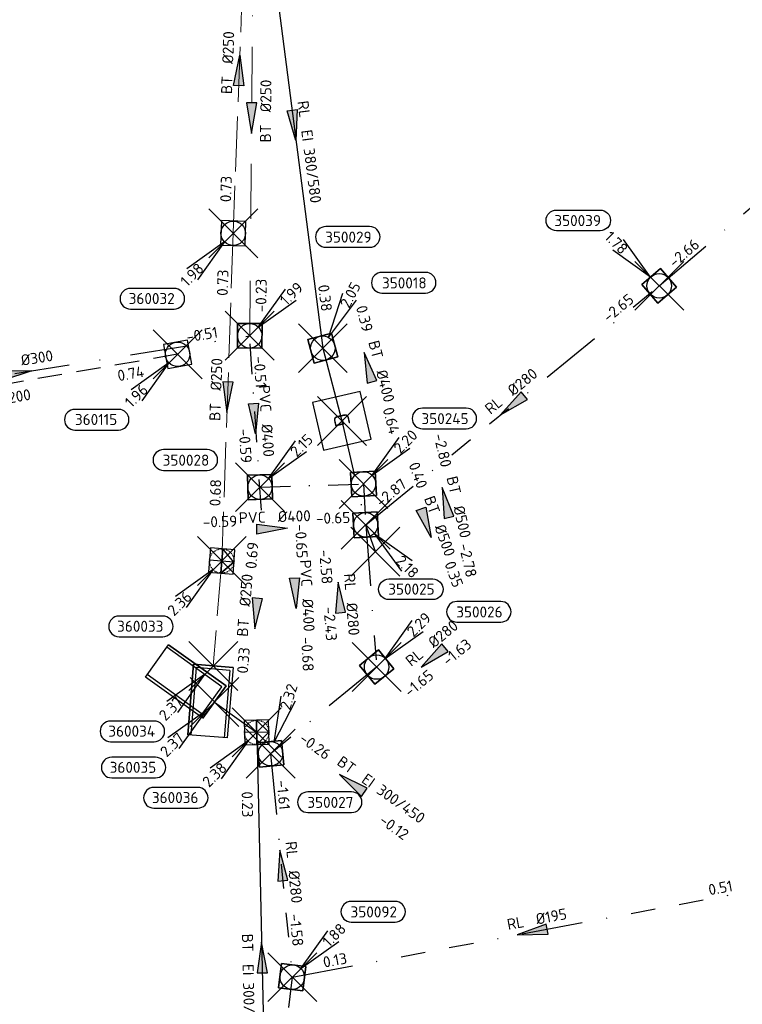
# Model space of a CAD drawing. Header units: metres. Extents: x 153343 to 157271, y 461673 to 467005.
# Tile 19 of 191: x 156303 to 156392, y 462727 to 462848. Entities that reach past the tile are written whole.
import ezdxf
from ezdxf.enums import TextEntityAlignment as Align
from ezdxf.lldxf.tags import DXFTag

# ---------------------------------------------------------------- set-up
doc = ezdxf.new("R2010")
doc.units = ezdxf.units.M
doc.header["$LTSCALE"] = 0.75
doc.header["$PDMODE"] = 3
doc.header["$PDSIZE"] = 3
for name, pattern in [('HIDDENX2', [0.75, 0.5, -0.25]), ('RI-HWA_BETON', [11.4, 9, -2.4]), ('RI-HWA_PVC', [6.4, 4, -2.4]), ('RI-RELINEN', [38, 10, -4, 0, -4, 4, -4, 4, -4, 0, -4]), ('RI-VWA_BETON', [19, 9, -5, 0, -5]), ('RI-VWA_PVC', [11, 5, -3, 0, -3])]:
    doc.linetypes.add(name, pattern=pattern)
doc.layers.get('0').update_dxf_attribs({"lineweight": 25})
doc.layers.get('defpoints').update_dxf_attribs({"lineweight": 25})
for name, color, linetype in [('B-OI-RI-HWA_PUTNUMMER-S @ 0.75', 151, 'Continuous'), ('B-OI-RI-HWA_RIOOLPUT_OVERSTORTPUT-S @ 0.75', 151, 'Continuous'), ('B-OI-RI-HWA_TRANSPORTLEIDING_BETON_300 450-G', 151, 'Continuous'), ('B-OI-RI-HWA_TRANSPORTLEIDING_PVC_200-G', 151, 'RI-HWA_PVC'), ('B-OI-RI-PERSLEIDING_TRANSPORTLEIDING_BETON_400-G', 210, 'RI-PERS'), ('B-OI-RI-VWA_PUTNUMMER-S @ 0.75', 33, 'Continuous'), ('B-OI-RI-VWA_TRANSPORTLEIDING_B+RELINED_195-G', 33, 'RI-RELINEN'), ('B-OI-RI-VWA_TRANSPORTLEIDING_B+RELINED_280-G', 33, 'RI-RELINEN'), ('B-OI-RI-VWA_TRANSPORTLEIDING_B+RELINED_380 580-G', 33, 'Continuous'), ('B-OI-RI-VWA_TRANSPORTLEIDING_BETON_300-G', 33, 'RI-VWA_BETON'), ('B-OI-RI-VWA_TRANSPORTLEIDING_BETON_500-G', 33, 'RI-VWA_BETON'), ('B-OI-RI-VWA_TRANSPORTLEIDING_PVC_315-G', 33, 'RI-VWA_PVC'), ('B-OI-RI-VWA_TRANSPORTLEIDING_PVC_400-G', 33, 'RI-VWA_PVC'), ('fictief knooppunt', 7, 'Continuous'), ('gemaal', 7, 'Continuous')]:
    doc.layers.add(name, color=color, linetype=linetype)
for name, color, linetype, lineweight in [('B-OI-RI-HWA_RIOOLPUT_INSPECTIEPUT-S', 151, 'Continuous', 25), ('B-OI-RI-HWA_STROOMRICHTING-S @ 0.75', 151, 'Continuous', 25), ('B-OI-RI-HWA_TRANSPORTLEIDING_BETON_250-G', 151, 'RI-HWA_BETON', 18), ('B-OI-RI-HWA_UITSTROOMBAK-S @ 0.75', 151, 'Continuous', 25), ('B-OI-RI-PERSLEIDING_GEMAAL-S @ 0.75', 210, 'Continuous', 25), ('B-OI-RI-VWA_RIOOLPUT_INSPECTIEPUT-S', 33, 'Continuous', 25), ('B-OI-RI-VWA_STROOMRICHTING-S @ 0.75', 33, 'Continuous', 25), ('B-OI-RI-VWA_TRANSPORTLEIDING_BETON_250-G', 33, 'RI-VWA_BETON', 18)]:
    doc.layers.add(name, color=color, linetype=linetype, lineweight=lineweight)
for name, color, linetype, plot in [('inspectieput', 7, 'Continuous', False), ('overstortput extern', 7, 'Continuous', False), ('rwa lozingpunt_frontmuur', 7, 'Continuous', False)]:
    doc.layers.add(name, color=color, linetype=linetype, plot=plot)
doc.styles.add('NLCS-ISO', font='isocpeur.ttf')
doc.styles.get("Standard").update_dxf_attribs({"font": 'txt.shx'})
tags = doc.linetypes.add('RI-PERS', pattern='A,7,-2,["P",Standard,S=1.8,R=0,X=-0.5,Y=-0.9],-2,7,-2,[102,NLCS.SHX,S=1,R=180,X=0,Y=0],-2', length=22).pattern_tags.tags
tags[6] = DXFTag(74, 10)

# ---------------------------------------------------------------- blocks, each defined once
blk = doc.blocks.new('*U549')
at = {"ltscale": 0.1}
blk.add_hatch(color=256, dxfattribs=at).paths.add_polyline_path([(-2.5, 0), (2.5, -0.83), (2.5, 0.83)])
at = {"ltscale": 0.1, "flags": 128}
blk.add_lwpolyline([(-2.5, 0), (2.5, -0.83), (2.5, 0.83)], close=True, dxfattribs=at)
at = {"ltscale": 0.1, "style": 'NLCS-ISO'}
for tag, p in [('BOBL', (-21.72, -3.24)), ('MAT', (-1, -3.74))]:
    blk.add_attdef(tag, text='', height=1.8, dxfattribs=at).set_placement(p, align=Align.BOTTOM_RIGHT)
for tag, p in [('DIA', (1, -3.74)), ('BOBR', (20.78, -3.23))]:
    blk.add_attdef(tag, text='', height=1.8, dxfattribs=at).set_placement(p, align=Align.BOTTOM_LEFT)
at = {"layer": 'defpoints', "ltscale": 0.1, "style": 'NLCS-ISO', "flags": 1}
blk.add_attdef('JVA', text='', height=1.8, dxfattribs=at).set_placement((0, -1), align=Align.TOP_CENTER)
blk = doc.blocks.new('*U565')
at = {"ltscale": 0.1}
blk.add_hatch(color=256, dxfattribs=at).paths.add_polyline_path([(-2.5, 0), (2.5, -0.83), (2.5, 0.83)])
at = {"ltscale": 0.1, "flags": 128}
blk.add_lwpolyline([(-2.5, 0), (2.5, -0.83), (2.5, 0.83)], close=True, dxfattribs=at)
at = {"ltscale": 0.1, "style": 'NLCS-ISO'}
for tag, p in [('BOBL', (-22.96, -3.24)), ('MAT', (-1, -3.74))]:
    blk.add_attdef(tag, text='', height=1.8, dxfattribs=at).set_placement(p, align=Align.BOTTOM_RIGHT)
for tag, p in [('DIA', (1, -3.74)), ('BOBR', (26.56, -3.23))]:
    blk.add_attdef(tag, text='', height=1.8, dxfattribs=at).set_placement(p, align=Align.BOTTOM_LEFT)
at = {"layer": 'defpoints', "ltscale": 0.1, "style": 'NLCS-ISO', "flags": 1}
blk.add_attdef('JVA', text='', height=1.8, dxfattribs=at).set_placement((0, -1), align=Align.TOP_CENTER)
blk = doc.blocks.new('*U545')
at = {"ltscale": 0.1}
blk.add_hatch(color=256, dxfattribs=at).paths.add_polyline_path([(-2.5, 0), (2.5, -0.83), (2.5, 0.83)])
at = {"ltscale": 0.1, "flags": 128}
blk.add_lwpolyline([(-2.5, 0), (2.5, -0.83), (2.5, 0.83)], close=True, dxfattribs=at)
at = {"ltscale": 0.1, "style": 'NLCS-ISO'}
for tag, p in [('BOBL', (-5.66, 0)), ('MAT', (-1, 0.5))]:
    blk.add_attdef(tag, text='', height=1.8, dxfattribs=at).set_placement(p, align=Align.BOTTOM_RIGHT)
for tag, p in [('DIA', (1, 0.5)), ('BOBR', (7.22, -3.25))]:
    blk.add_attdef(tag, text='', height=1.8, dxfattribs=at).set_placement(p, align=Align.BOTTOM_LEFT)
at = {"layer": 'defpoints', "ltscale": 0.1, "style": 'NLCS-ISO', "flags": 1}
blk.add_attdef('JVA', text='', height=1.8, dxfattribs=at).set_placement((0, -1), align=Align.TOP_CENTER)
blk = doc.blocks.new('*U80')
at = {"ltscale": 0.1}
blk.add_hatch(color=256, dxfattribs=at).paths.add_polyline_path([(-2.5, 0), (2.5, -0.83), (2.5, 0.83)])
at = {"ltscale": 0.1, "flags": 128}
blk.add_lwpolyline([(-2.5, 0), (2.5, -0.83), (2.5, 0.83)], close=True, dxfattribs=at)
at = {"ltscale": 0.1, "style": 'NLCS-ISO'}
for tag, p in [('BOBL', (-5.66, 0)), ('MAT', (-1, 0.5))]:
    blk.add_attdef(tag, text='', height=1.8, dxfattribs=at).set_placement(p, align=Align.BOTTOM_RIGHT)
for tag, p in [('DIA', (1, 0.5)), ('BOBR', (7.22, 0))]:
    blk.add_attdef(tag, text='', height=1.8, dxfattribs=at).set_placement(p, align=Align.BOTTOM_LEFT)
at = {"layer": 'defpoints', "ltscale": 0.1, "style": 'NLCS-ISO', "flags": 1}
blk.add_attdef('JVA', text='', height=1.8, dxfattribs=at).set_placement((0, -1), align=Align.TOP_CENTER)
blk = doc.blocks.new('*U552')
at = {"ltscale": 0.1}
blk.add_hatch(color=256, dxfattribs=at).paths.add_polyline_path([(-2.5, 0), (2.5, -0.83), (2.5, 0.83)])
at = {"ltscale": 0.1, "flags": 128}
blk.add_lwpolyline([(-2.5, 0), (2.5, -0.83), (2.5, 0.83)], close=True, dxfattribs=at)
at = {"ltscale": 0.1, "style": 'NLCS-ISO'}
for tag, p in [('BOBL', (-13.48, 0)), ('MAT', (-1, 0.5))]:
    blk.add_attdef(tag, text='', height=1.8, dxfattribs=at).set_placement(p, align=Align.BOTTOM_RIGHT)
for tag, p in [('DIA', (1, 0.5)), ('BOBR', (16.53, 0))]:
    blk.add_attdef(tag, text='', height=1.8, dxfattribs=at).set_placement(p, align=Align.BOTTOM_LEFT)
at = {"layer": 'defpoints', "ltscale": 0.1, "style": 'NLCS-ISO', "flags": 1}
blk.add_attdef('JVA', text='', height=1.8, dxfattribs=at).set_placement((0, -1), align=Align.TOP_CENTER)
blk = doc.blocks.new('*U577')
at = {"ltscale": 0.1}
blk.add_hatch(color=256, dxfattribs=at).paths.add_polyline_path([(2.5, 0), (-2.5, -0.83), (-2.5, 0.83)])
at = {"ltscale": 0.1, "flags": 128}
blk.add_lwpolyline([(2.5, 0), (-2.5, -0.83), (-2.5, 0.83)], close=True, dxfattribs=at)
at = {"ltscale": 0.1, "style": 'NLCS-ISO'}
for tag, p in [('BOBL', (-17.33, 0)), ('MAT', (-1, 0.5))]:
    blk.add_attdef(tag, text='', height=1.8, dxfattribs=at).set_placement(p, align=Align.BOTTOM_RIGHT)
for tag, p in [('DIA', (1, 0.5)), ('BOBR', (16.39, 0))]:
    blk.add_attdef(tag, text='', height=1.8, dxfattribs=at).set_placement(p, align=Align.BOTTOM_LEFT)
at = {"layer": 'defpoints', "ltscale": 0.1, "style": 'NLCS-ISO', "flags": 1}
blk.add_attdef('JVA', text='', height=1.8, dxfattribs=at).set_placement((0, -1), align=Align.TOP_CENTER)
blk = doc.blocks.new('*U66')
at = {"ltscale": 0.1}
blk.add_hatch(color=256, dxfattribs=at).paths.add_polyline_path([(2.5, 0), (-2.5, -0.83), (-2.5, 0.83)])
at = {"ltscale": 0.1, "flags": 128}
blk.add_lwpolyline([(2.5, 0), (-2.5, -0.83), (-2.5, 0.83)], close=True, dxfattribs=at)
at = {"ltscale": 0.1, "style": 'NLCS-ISO'}
for tag, p in [('BOBL', (-5.66, 0)), ('MAT', (-1, 0.5))]:
    blk.add_attdef(tag, text='', height=1.8, dxfattribs=at).set_placement(p, align=Align.BOTTOM_RIGHT)
for tag, p in [('DIA', (1, 0.5)), ('BOBR', (7.22, 0))]:
    blk.add_attdef(tag, text='', height=1.8, dxfattribs=at).set_placement(p, align=Align.BOTTOM_LEFT)
at = {"layer": 'defpoints', "ltscale": 0.1, "style": 'NLCS-ISO', "flags": 1}
blk.add_attdef('JVA', text='', height=1.8, dxfattribs=at).set_placement((0, -1), align=Align.TOP_CENTER)
blk = doc.blocks.new('*U586')
at = {"ltscale": 0.1}
blk.add_hatch(color=256, dxfattribs=at).paths.add_polyline_path([(-2.5, 0), (2.5, -0.83), (2.5, 0.83)])
at = {"ltscale": 0.1, "flags": 128}
blk.add_lwpolyline([(-2.5, 0), (2.5, -0.83), (2.5, 0.83)], close=True, dxfattribs=at)
at = {"ltscale": 0.1, "style": 'NLCS-ISO'}
for tag, p in [('BOBL', (-30.57, 0)), ('MAT', (-1, 0.5))]:
    blk.add_attdef(tag, text='', height=1.8, dxfattribs=at).set_placement(p, align=Align.BOTTOM_RIGHT)
for tag, p in [('DIA', (1, 0.5)), ('BOBR', (29.62, -0.01))]:
    blk.add_attdef(tag, text='', height=1.8, dxfattribs=at).set_placement(p, align=Align.BOTTOM_LEFT)
at = {"layer": 'defpoints', "ltscale": 0.1, "style": 'NLCS-ISO', "flags": 1}
blk.add_attdef('JVA', text='', height=1.8, dxfattribs=at).set_placement((0, -1), align=Align.TOP_CENTER)
blk = doc.blocks.new('*U603')
at = {"ltscale": 0.1, "style": 'NLCS-ISO'}
for tag, p in [('BOBL', (-24.92, 0)), ('MAT', (-1, 0.5))]:
    blk.add_attdef(tag, text='', height=1.8, dxfattribs=at).set_placement(p, align=Align.BOTTOM_RIGHT)
for tag, p in [('DIA', (1, 0.5)), ('BOBR', (23.98, -0.01))]:
    blk.add_attdef(tag, text='', height=1.8, dxfattribs=at).set_placement(p, align=Align.BOTTOM_LEFT)
at = {"layer": 'defpoints', "ltscale": 0.1, "style": 'NLCS-ISO', "flags": 1}
blk.add_attdef('JVA', text='', height=1.8, dxfattribs=at).set_placement((0, -1), align=Align.TOP_CENTER)
blk = doc.blocks.new('*U599')
at = {"ltscale": 0.1}
blk.add_hatch(color=256, dxfattribs=at).paths.add_polyline_path([(-2.5, 0), (2.5, -0.83), (2.5, 0.83)])
at = {"ltscale": 0.1, "flags": 128}
blk.add_lwpolyline([(-2.5, 0), (2.5, -0.83), (2.5, 0.83)], close=True, dxfattribs=at)
at = {"ltscale": 0.1, "style": 'NLCS-ISO'}
for tag, p in [('BOBL', (-26.25, -3.24)), ('MAT', (-1, -3.74))]:
    blk.add_attdef(tag, text='', height=1.8, dxfattribs=at).set_placement(p, align=Align.BOTTOM_RIGHT)
for tag, p in [('DIA', (1, -3.74)), ('BOBR', (25.3, -3.23))]:
    blk.add_attdef(tag, text='', height=1.8, dxfattribs=at).set_placement(p, align=Align.BOTTOM_LEFT)
at = {"layer": 'defpoints', "ltscale": 0.1, "style": 'NLCS-ISO', "flags": 1}
blk.add_attdef('JVA', text='', height=1.8, dxfattribs=at).set_placement((0, -1), align=Align.TOP_CENTER)
blk = doc.blocks.new('*U600')
at = {"ltscale": 0.1}
blk.add_hatch(color=256, dxfattribs=at).paths.add_polyline_path([(2.5, 0), (-2.5, -0.83), (-2.5, 0.83)])
at = {"ltscale": 0.1, "flags": 128}
blk.add_lwpolyline([(2.5, 0), (-2.5, -0.83), (-2.5, 0.83)], close=True, dxfattribs=at)
at = {"ltscale": 0.1, "style": 'NLCS-ISO'}
for tag, p in [('BOBL', (-4.95, 0)), ('MAT', (-1, 0.5))]:
    blk.add_attdef(tag, text='', height=1.8, dxfattribs=at).set_placement(p, align=Align.BOTTOM_RIGHT)
for tag, p in [('DIA', (1, 0.5)), ('BOBR', (1.53, -3.24))]:
    blk.add_attdef(tag, text='', height=1.8, dxfattribs=at).set_placement(p, align=Align.BOTTOM_LEFT)
at = {"layer": 'defpoints', "ltscale": 0.1, "style": 'NLCS-ISO', "flags": 1}
blk.add_attdef('JVA', text='', height=1.8, dxfattribs=at).set_placement((0, -1), align=Align.TOP_CENTER)
blk = doc.blocks.new('*U610')
at = {"ltscale": 0.1}
blk.add_hatch(color=256, dxfattribs=at).paths.add_polyline_path([(-2.5, 0), (2.5, -0.83), (2.5, 0.83)])
at = {"ltscale": 0.1, "flags": 128}
blk.add_lwpolyline([(-2.5, 0), (2.5, -0.83), (2.5, 0.83)], close=True, dxfattribs=at)
at = {"ltscale": 0.1, "style": 'NLCS-ISO'}
for tag, p in [('BOBL', (-9.02, 0)), ('MAT', (-1, 0.5))]:
    blk.add_attdef(tag, text='', height=1.8, dxfattribs=at).set_placement(p, align=Align.BOTTOM_RIGHT)
for tag, p in [('DIA', (1, 0.5)), ('BOBR', (8.08, 0))]:
    blk.add_attdef(tag, text='', height=1.8, dxfattribs=at).set_placement(p, align=Align.BOTTOM_LEFT)
at = {"layer": 'defpoints', "ltscale": 0.1, "style": 'NLCS-ISO', "flags": 1}
blk.add_attdef('JVA', text='', height=1.8, dxfattribs=at).set_placement((0, -1), align=Align.TOP_CENTER)
blk = doc.blocks.new('*U611')
at = {"ltscale": 0.1}
blk.add_hatch(color=256, dxfattribs=at).paths.add_polyline_path([(-2.5, 0), (2.5, -0.83), (2.5, 0.83)])
at = {"ltscale": 0.1, "flags": 128}
blk.add_lwpolyline([(-2.5, 0), (2.5, -0.83), (2.5, 0.83)], close=True, dxfattribs=at)
at = {"ltscale": 0.1, "style": 'NLCS-ISO'}
for tag, p in [('MAT', (-1, 0.5)), ('BOBL', (-1.86, -3.24))]:
    blk.add_attdef(tag, text='', height=1.8, dxfattribs=at).set_placement(p, align=Align.BOTTOM_RIGHT)
for tag, p in [('DIA', (1, 0.5)), ('BOBR', (0.92, -3.24))]:
    blk.add_attdef(tag, text='', height=1.8, dxfattribs=at).set_placement(p, align=Align.BOTTOM_LEFT)
at = {"layer": 'defpoints', "ltscale": 0.1, "style": 'NLCS-ISO', "flags": 1}
blk.add_attdef('JVA', text='', height=1.8, dxfattribs=at).set_placement((0, -1), align=Align.TOP_CENTER)
blk = doc.blocks.new('*U612')
at = {"ltscale": 0.1}
blk.add_hatch(color=256, dxfattribs=at).paths.add_polyline_path([(-2.5, 0), (2.5, -0.83), (2.5, 0.83)])
at = {"ltscale": 0.1, "flags": 128}
blk.add_lwpolyline([(-2.5, 0), (2.5, -0.83), (2.5, 0.83)], close=True, dxfattribs=at)
at = {"ltscale": 0.1, "style": 'NLCS-ISO'}
for tag, p in [('BOBL', (-21.61, 0)), ('MAT', (-1, 0.5))]:
    blk.add_attdef(tag, text='', height=1.8, dxfattribs=at).set_placement(p, align=Align.BOTTOM_RIGHT)
for tag, p in [('DIA', (1, 0.5)), ('BOBR', (20.67, -0.01))]:
    blk.add_attdef(tag, text='', height=1.8, dxfattribs=at).set_placement(p, align=Align.BOTTOM_LEFT)
at = {"layer": 'defpoints', "ltscale": 0.1, "style": 'NLCS-ISO', "flags": 1}
blk.add_attdef('JVA', text='', height=1.8, dxfattribs=at).set_placement((0, -1), align=Align.TOP_CENTER)
blk = doc.blocks.new('*U613')
at = {"ltscale": 0.1}
blk.add_hatch(color=256, dxfattribs=at).paths.add_polyline_path([(-2.5, 0), (2.5, -0.83), (2.5, 0.83)])
at = {"ltscale": 0.1, "flags": 128}
blk.add_lwpolyline([(-2.5, 0), (2.5, -0.83), (2.5, 0.83)], close=True, dxfattribs=at)
at = {"ltscale": 0.1, "style": 'NLCS-ISO'}
for tag, p in [('MAT', (-1, 0.5)), ('BOBL', (-2.33, -3.24))]:
    blk.add_attdef(tag, text='', height=1.8, dxfattribs=at).set_placement(p, align=Align.BOTTOM_RIGHT)
for tag, p in [('DIA', (1, 0.5)), ('BOBR', (1.38, -3.24))]:
    blk.add_attdef(tag, text='', height=1.8, dxfattribs=at).set_placement(p, align=Align.BOTTOM_LEFT)
at = {"layer": 'defpoints', "ltscale": 0.1, "style": 'NLCS-ISO', "flags": 1}
blk.add_attdef('JVA', text='', height=1.8, dxfattribs=at).set_placement((0, -1), align=Align.TOP_CENTER)
blk = doc.blocks.new('*U614')
at = {"ltscale": 0.1}
blk.add_hatch(color=256, dxfattribs=at).paths.add_polyline_path([(2.5, 0), (-2.5, -0.83), (-2.5, 0.83)])
at = {"ltscale": 0.1, "flags": 128}
blk.add_lwpolyline([(2.5, 0), (-2.5, -0.83), (-2.5, 0.83)], close=True, dxfattribs=at)
at = {"ltscale": 0.1, "style": 'NLCS-ISO'}
for tag, p in [('BOBL', (-29.24, 0)), ('MAT', (-1, 0.5))]:
    blk.add_attdef(tag, text='', height=1.8, dxfattribs=at).set_placement(p, align=Align.BOTTOM_RIGHT)
for tag, p in [('DIA', (1, 0.5)), ('BOBR', (28.3, -0.01))]:
    blk.add_attdef(tag, text='', height=1.8, dxfattribs=at).set_placement(p, align=Align.BOTTOM_LEFT)
at = {"layer": 'defpoints', "ltscale": 0.1, "style": 'NLCS-ISO', "flags": 1}
blk.add_attdef('JVA', text='', height=1.8, dxfattribs=at).set_placement((0, -1), align=Align.TOP_CENTER)
blk = doc.blocks.new('*U619')
at = {"ltscale": 0.1}
blk.add_hatch(color=256, dxfattribs=at).paths.add_polyline_path([(2.5, 0), (-2.5, -0.83), (-2.5, 0.83)])
at = {"ltscale": 0.1, "flags": 128}
blk.add_lwpolyline([(2.5, 0), (-2.5, -0.83), (-2.5, 0.83)], close=True, dxfattribs=at)
at = {"ltscale": 0.1, "style": 'NLCS-ISO'}
for tag, p in [('BOBL', (-27.42, 0)), ('MAT', (-1, 0.5))]:
    blk.add_attdef(tag, text='', height=1.8, dxfattribs=at).set_placement(p, align=Align.BOTTOM_RIGHT)
for tag, p in [('DIA', (1, 0.5)), ('BOBR', (26.48, -0.01))]:
    blk.add_attdef(tag, text='', height=1.8, dxfattribs=at).set_placement(p, align=Align.BOTTOM_LEFT)
at = {"layer": 'defpoints', "ltscale": 0.1, "style": 'NLCS-ISO', "flags": 1}
blk.add_attdef('JVA', text='', height=1.8, dxfattribs=at).set_placement((0, -1), align=Align.TOP_CENTER)
blk = doc.blocks.new('*U241')
for q in [(-7.6, -5.83), (-5.83, -7.6)]:
    blk.add_line((-1.41, -1.41), q)
blk.add_lwpolyline([(-16.81, -12.39), (-9.65, -12.39, 1), (-9.65, -9.01), (-16.81, -9.01, 1)], format="xyb", close=True)
at = {"ltscale": 0.1, "style": 'NLCS-ISO'}
blk.add_attdef('PUTHGT', text='', height=1.8, rotation=45, dxfattribs=at).set_placement((-8.44, -8.48), align=Align.MIDDLE_LEFT)
blk.add_attdef('PUTNR', text='', height=1.8, dxfattribs=at).set_placement((-13.33, -8.87), align=Align.MIDDLE_CENTER)
blk = doc.blocks.new('B-SRI-PUT_OVERSTORT-SO')
at = {"ltscale": 0.1}
for p, q in [((0, 2), (-2, 0)), ((0, 2), (0, -2)), ((0, 2), (2, 0)), ((2, 0), (-2, 0))]:
    blk.add_line(p, q, dxfattribs=at)
at = {"lineweight": -3, "flags": 128}
blk.add_lwpolyline([(-2, -2), (2, -2), (2, 2), (-2, 2)], close=True, dxfattribs=at)
at = {"ltscale": 0.1, "flags": 128}
blk.add_lwpolyline([(0, 2), (-2, 0), (2, 0)], close=True, dxfattribs=at)
at = {"linetype": 'HIDDENX2', "lineweight": -3, "ltscale": 0.25}
blk.add_circle((0, 0), 2, dxfattribs=at)
blk = doc.blocks.new('SRI-UITSTROOMBAK-SO')
at = {"color": 7}
for p, q in [((-3.25, 11.56), (3.25, 11.56)), ((-3.25, 0), (-3.25, 11.56)), ((-2.75, 0.5), (-2.75, 11.56)), ((2.75, 0.5), (2.75, 11.56)), ((3.25, 0), (3.25, 11.56)), ((-3.25, 0), (3.25, 0)), ((-2.75, 0.5), (2.75, 0.5))]:
    blk.add_line(p, q, dxfattribs=at)
at = {"flags": 128}
blk.add_lwpolyline([(-3.25, 11.56), (3.25, 11.56), (3.25, 0), (-3.25, 0)], close=True, dxfattribs=at)
blk = doc.blocks.new('*U43')
for q in [(5.83, 7.6), (7.6, 5.83)]:
    blk.add_line((1.41, 1.41), q)
blk.add_lwpolyline([(16.81, 12.39), (9.65, 12.39, 1), (9.65, 9.01), (16.81, 9.01, 1)], format="xyb", close=True)
at = {"ltscale": 0.1, "style": 'NLCS-ISO'}
blk.add_attdef('PUTHGT', text='', height=1.8, rotation=45, dxfattribs=at).set_placement((5.39, 5.43), align=Align.MIDDLE_LEFT)
blk.add_attdef('PUTNR', text='', height=1.8, dxfattribs=at).set_placement((13.33, 10.67), align=Align.MIDDLE_CENTER)
blk = doc.blocks.new('*U650')
for q in [(5.83, 7.6), (7.6, 5.83)]:
    blk.add_line((1.41, 1.41), q)
blk.add_lwpolyline([(-8.62, 6.14), (-15.78, 6.14, 1), (-15.78, 2.75), (-8.62, 2.75, 1)], format="xyb", close=True)
at = {"ltscale": 0.1, "style": 'NLCS-ISO'}
blk.add_attdef('PUTHGT', text='', height=1.8, rotation=45, dxfattribs=at).set_placement((5.39, 5.43), align=Align.MIDDLE_LEFT)
blk.add_attdef('PUTNR', text='', height=1.8, dxfattribs=at).set_placement((-12.1, 4.41), align=Align.MIDDLE_CENTER)
blk = doc.blocks.new('*U646')
for q in [(1.72, 9.43), (4.1, 8.66)]:
    blk.add_line((0.61, 1.9), q)
blk.add_lwpolyline([(13.26, -6.24), (6.1, -6.24, 1), (6.1, -9.62), (13.26, -9.62, 1)], format="xyb", close=True)
at = {"ltscale": 0.1, "style": 'NLCS-ISO'}
blk.add_attdef('PUTHGT', text='', height=1.8, rotation=72.1817, dxfattribs=at).set_placement((2.31, 7.29), align=Align.MIDDLE_LEFT)
blk.add_attdef('PUTNR', text='', height=1.8, dxfattribs=at).set_placement((9.78, -7.96), align=Align.MIDDLE_CENTER)
blk = doc.blocks.new('*U260')
for q in [(-5.83, 7.6), (-7.6, 5.83)]:
    blk.add_line((-1.41, 1.41), q)
blk.add_lwpolyline([(-16.81, 12.39), (-9.65, 12.39, -1), (-9.65, 9.01), (-16.81, 9.01, -1)], format="xyb", close=True)
at = {"ltscale": 0.1, "style": 'NLCS-ISO'}
blk.add_attdef('PUTNR', text='', height=1.8, dxfattribs=at).set_placement((-13.33, 10.67), align=Align.MIDDLE_CENTER)
blk.add_attdef('PUTHGT', text='', height=1.8, rotation=315, dxfattribs=at).set_placement((-8.44, 8.48), align=Align.MIDDLE_LEFT)
blk = doc.blocks.new('*U644')
for q in [(5.83, 7.6), (7.6, 5.83)]:
    blk.add_line((1.41, 1.41), q)
blk.add_lwpolyline([(20.29, 10.73), (13.13, 10.73, 1), (13.13, 7.35), (20.29, 7.35, 1)], format="xyb", close=True)
at = {"ltscale": 0.1, "style": 'NLCS-ISO'}
blk.add_attdef('PUTHGT', text='', height=1.8, rotation=45, dxfattribs=at).set_placement((5.39, 5.43), align=Align.MIDDLE_LEFT)
blk.add_attdef('PUTNR', text='', height=1.8, dxfattribs=at).set_placement((16.81, 9.01), align=Align.MIDDLE_CENTER)
blk = doc.blocks.new('*U645')
for q in [(5.83, 7.6), (7.6, 5.83)]:
    blk.add_line((1.41, 1.41), q)
blk.add_lwpolyline([(19.62, 17.87), (12.46, 17.87, 1), (12.46, 14.48), (19.62, 14.48, 1)], format="xyb", close=True)
at = {"ltscale": 0.1, "style": 'NLCS-ISO'}
blk.add_attdef('PUTNR', text='', height=1.8, dxfattribs=at).set_placement((16.14, 16.14), align=Align.MIDDLE_CENTER)
blk.add_attdef('PUTHGT', text='', height=1.8, rotation=45, dxfattribs=at).set_placement((5.39, 5.43), align=Align.MIDDLE_LEFT)
blk = doc.blocks.new('*U653')
for q in [(5.83, -7.6), (7.6, -5.83)]:
    blk.add_line((1.41, -1.41), q)
blk.add_lwpolyline([(10.96, -12.24), (3.8, -12.24, -1), (3.8, -8.86), (10.96, -8.86, -1)], format="xyb", close=True)
at = {"ltscale": 0.1, "style": 'NLCS-ISO'}
blk.add_attdef('PUTHGT', text='', height=1.8, rotation=315, dxfattribs=at).set_placement((5.39, -5.43), align=Align.MIDDLE_LEFT)
blk.add_attdef('PUTNR', text='', height=1.8, dxfattribs=at).set_placement((7.48, -8.72), align=Align.MIDDLE_CENTER)
blk = doc.blocks.new('SRI-GEMAAL-SO')
at = {"lineweight": -3, "flags": 128}
blk.add_lwpolyline([(-4, -4), (4, -4), (4, 4), (-4, 4)], close=True, dxfattribs=at)
at = {"ltscale": 0.1, "style": 'NLCS-ISO'}
blk.add_text('G', height=2.5, dxfattribs=at).set_placement((-0.17, -0.01), align=Align.MIDDLE_CENTER)
blk = doc.blocks.new('*U654')
for q in [(3.27, 9.01), (5.49, 7.85)]:
    blk.add_line((0.92, 1.77), q)
blk.add_lwpolyline([(16.81, 12.39), (9.65, 12.39, 1), (9.65, 9.01), (16.81, 9.01, 1)], format="xyb", close=True)
at = {"ltscale": 0.1, "style": 'NLCS-ISO'}
blk.add_attdef('PUTHGT', text='', height=1.8, rotation=62.5237, dxfattribs=at).set_placement((3.5, 6.8), align=Align.MIDDLE_LEFT)
blk.add_attdef('PUTNR', text='', height=1.8, dxfattribs=at).set_placement((13.33, 10.67), align=Align.MIDDLE_CENTER)
blk = doc.blocks.new('B-SRI-PUT_HWA-SO')
at = {"lineweight": -3, "flags": 128}
blk.add_lwpolyline([(-2, -2), (2, -2), (2, 2), (-2, 2)], close=True, dxfattribs=at)
at = {"lineweight": -3}
blk.add_circle((0, 0), 2, dxfattribs=at)
blk = doc.blocks.new('B-SRI-PUT_VWA-SO')
at = {"flags": 128}
blk.add_lwpolyline([(-2, 2), (2, 2), (2, -2), (-2, -2)], close=True, dxfattribs=at)
at = {"lineweight": -3, "flags": 128}
blk.add_lwpolyline([(2, -2), (2, 2), (-2, 2), (-2, -2)], close=True, dxfattribs=at)
at = {"lineweight": -3}
blk.add_circle((0, 0), 2, dxfattribs=at)

msp = doc.modelspace()

# ---------------------------------------------------------------- linework, layer by layer
at = {"layer": 'B-OI-RI-HWA_TRANSPORTLEIDING_BETON_250-G', "transparency": 33554610}
for p, q in [((156330.71, 462862.02), (156329.22, 462822.04)), ((156329.22, 462822.04), (156327.82, 462781.84)), ((156327.82, 462781.84), (156326.77, 462768.97))]:
    msp.add_line(p, q, dxfattribs=at)
at = {"layer": 'B-OI-RI-HWA_TRANSPORTLEIDING_BETON_300 450-G', "transparency": 33554610}
for p, q in [((156326.92, 462764.53), (156332.1, 462760.82)), ((156332.1, 462760.82), (156333.4, 462705.57))]:
    msp.add_line(p, q, dxfattribs=at)
at = {"layer": 'B-OI-RI-HWA_TRANSPORTLEIDING_PVC_200-G', "transparency": 33554610}
msp.add_line((156322.4, 462807.2), (156276.5, 462799.2), dxfattribs=at)
at = {"layer": 'B-OI-RI-PERSLEIDING_TRANSPORTLEIDING_BETON_400-G', "transparency": 33554610}
msp.add_line((156340.21, 462807.95), (156342.55, 462799.03), dxfattribs=at)
at = {"layer": 'B-OI-RI-VWA_TRANSPORTLEIDING_B+RELINED_195-G', "transparency": 33554610}
msp.add_line((156336.46, 462730.79), (156395.29, 462741.85), dxfattribs=at)
at = {"layer": 'B-OI-RI-VWA_TRANSPORTLEIDING_B+RELINED_280-G', "transparency": 33554610}
for p, q in [((156381.47, 462815.6), (156420.57, 462848.95)), ((156345.47, 462786.28), (156381.47, 462815.6)), ((156345.47, 462786.28), (156346.81, 462768.83)), ((156346.81, 462768.83), (156333.8, 462758.2)), ((156333.8, 462758.2), (156336.46, 462730.79))]:
    msp.add_line(p, q, dxfattribs=at)
at = {"layer": 'B-OI-RI-VWA_TRANSPORTLEIDING_B+RELINED_380 580-G', "transparency": 33554610}
msp.add_line((156333.16, 462862.64), (156340.21, 462807.95), dxfattribs=at)
at = {"layer": 'B-OI-RI-VWA_TRANSPORTLEIDING_BETON_250-G', "transparency": 33554610}
msp.add_line((156331.24, 462809.47), (156331.7, 462862.85), dxfattribs=at)
at = {"layer": 'B-OI-RI-VWA_TRANSPORTLEIDING_BETON_300-G', "transparency": 33554610}
msp.add_line((156274.1, 462800.3), (156331.24, 462809.47), dxfattribs=at)
at = {"layer": 'B-OI-RI-VWA_TRANSPORTLEIDING_BETON_500-G', "transparency": 33554610}
for p in [(156342.55, 462799.03), (156346.66, 462782.99)]:
    msp.add_line(p, (156345.47, 462786.28), dxfattribs=at)
at = {"layer": 'B-OI-RI-VWA_TRANSPORTLEIDING_PVC_315-G', "transparency": 33554610}
msp.add_line((156336.46, 462730.79), (156327.6, 462656.32), dxfattribs=at)
at = {"layer": 'B-OI-RI-VWA_TRANSPORTLEIDING_PVC_400-G', "transparency": 33554610}
for p, q in [((156332.67, 462788.09), (156331.24, 462809.47)), ((156332.5, 462790.9), (156345.2, 462791.3)), ((156345.2, 462791.3), (156345.47, 462786.28))]:
    msp.add_line(p, q, dxfattribs=at)
at = {"layer": 'fictief knooppunt', "transparency": 33554610}
msp.add_point((156346.66, 462782.99), dxfattribs=at)
at = {"layer": 'gemaal', "transparency": 33554610}
msp.add_point((156342.55, 462799.03), dxfattribs=at)
at = {"layer": 'inspectieput', "transparency": 33554610}
for p in [(156329.22, 462822.04), (156381.47, 462815.6), (156331.24, 462809.47), (156322.4, 462807.2), (156340.21, 462807.95), (156332.5, 462790.9), (156345.2, 462791.3), (156345.47, 462786.28), (156346.81, 462768.83), (156333.8, 462758.2), (156336.46, 462730.79)]:
    msp.add_point(p, dxfattribs=at)
at = {"layer": 'overstortput extern', "transparency": 33554610}
for p in [(156327.82, 462781.84), (156332.1, 462760.82)]:
    msp.add_point(p, dxfattribs=at)
at = {"layer": 'rwa lozingpunt_frontmuur', "transparency": 33554610}
for p in [(156326.77, 462768.97), (156326.92, 462764.53)]:
    msp.add_point(p, dxfattribs=at)

# ---------------------------------------------------------------- block references
at = {"layer": 'B-OI-RI-HWA_PUTNUMMER-S @ 0.75', "transparency": 33554610}
ref = msp.add_blockref('*U241', (156329.22, 462822.04), dxfattribs=dict(at, xscale=0.75, yscale=0.75, zscale=0.75))
ref.add_attrib('PUTNR', '360032', dxfattribs={"layer": '0', "ltscale": 0.1, "height": 1.35, "style": 'NLCS-ISO'}).set_placement((156319.22, 462814.04), align=Align.MIDDLE_CENTER)
ref.add_attrib('PUTHGT', '1.98', dxfattribs={"layer": '0', "ltscale": 0.1, "height": 1.35, "rotation": 45, "style": 'NLCS-ISO'}).set_placement((156323.08, 462815.87), align=Align.MIDDLE_LEFT)
ref = msp.add_blockref('*U241', (156322.4, 462807.2), dxfattribs=dict(at, xscale=0.75, yscale=0.75, zscale=0.75))
ref.add_attrib('PUTNR', '360115', dxfattribs={"layer": '0', "ltscale": 0.1, "height": 1.35, "style": 'NLCS-ISO'}).set_placement((156312.4, 462799.2), align=Align.MIDDLE_CENTER)
ref.add_attrib('PUTHGT', '1.96', dxfattribs={"layer": '0', "ltscale": 0.1, "height": 1.35, "rotation": 45, "style": 'NLCS-ISO'}).set_placement((156316.26, 462801.03), align=Align.MIDDLE_LEFT)
ref = msp.add_blockref('*U241', (156327.82, 462781.84), dxfattribs=dict(at, xscale=0.75, yscale=0.75, zscale=0.75))
ref.add_attrib('PUTNR', '360033', dxfattribs={"layer": '0', "ltscale": 0.1, "height": 1.35, "style": 'NLCS-ISO'}).set_placement((156317.82, 462773.84), align=Align.MIDDLE_CENTER)
ref.add_attrib('PUTHGT', '2.36', dxfattribs={"layer": '0', "ltscale": 0.1, "height": 1.35, "rotation": 45, "style": 'NLCS-ISO'}).set_placement((156321.49, 462775.48), align=Align.MIDDLE_LEFT)
ref = msp.add_blockref('*U241', (156326.77, 462768.97), dxfattribs=dict(at, xscale=0.75, yscale=0.75, zscale=0.75))
ref.add_attrib('PUTNR', '360034', dxfattribs={"layer": '0', "ltscale": 0.1, "height": 1.35, "style": 'NLCS-ISO'}).set_placement((156316.77, 462760.97), align=Align.MIDDLE_CENTER)
ref.add_attrib('PUTHGT', '2.37', dxfattribs={"layer": '0', "ltscale": 0.1, "height": 1.35, "rotation": 45, "style": 'NLCS-ISO'}).set_placement((156320.44, 462762.61), align=Align.MIDDLE_LEFT)
ref = msp.add_blockref('*U241', (156326.92, 462764.53), dxfattribs=dict(at, xscale=0.75, yscale=0.75, zscale=0.75))
ref.add_attrib('PUTNR', '360035', dxfattribs={"layer": '0', "ltscale": 0.1, "height": 1.35, "style": 'NLCS-ISO'}).set_placement((156316.92, 462756.53), align=Align.MIDDLE_CENTER)
ref.add_attrib('PUTHGT', '2.37', dxfattribs={"layer": '0', "ltscale": 0.1, "height": 1.35, "rotation": 45, "style": 'NLCS-ISO'}).set_placement((156320.59, 462758.17), align=Align.MIDDLE_LEFT)
ref = msp.add_blockref('*U241', (156332.1, 462760.82), dxfattribs=dict(at, xscale=0.75, yscale=0.75, zscale=0.75))
ref.add_attrib('PUTNR', '360036', dxfattribs={"layer": '0', "ltscale": 0.1, "height": 1.35, "style": 'NLCS-ISO'}).set_placement((156322.1, 462752.82), align=Align.MIDDLE_CENTER)
ref.add_attrib('PUTHGT', '2.38', dxfattribs={"layer": '0', "ltscale": 0.1, "height": 1.35, "rotation": 45, "style": 'NLCS-ISO'}).set_placement((156325.77, 462754.46), align=Align.MIDDLE_LEFT)
at = {"layer": 'B-OI-RI-HWA_RIOOLPUT_INSPECTIEPUT-S'}
for p, xscale, yscale, zscale, rotation in [((156329.22, 462822.04), 0.7500000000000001, 0.7500000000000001, 0.7500000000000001, 268.0054306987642), ((156322.4, 462807.2), 0.75, 0.75, 0.75, 189.8868773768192)]:
    msp.add_blockref('B-SRI-PUT_HWA-SO', p, dxfattribs=dict(at, xscale=xscale, yscale=yscale, zscale=zscale, rotation=rotation))
at = {"layer": 'B-OI-RI-HWA_RIOOLPUT_OVERSTORTPUT-S @ 0.75', "transparency": 33554610}
for p, xscale, yscale, zscale, rotation in [((156327.82, 462781.84), 0.7499999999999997, 0.7499999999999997, 0.7499999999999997, 265.3358492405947), ((156332.1, 462760.82), 0.7499999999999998, 0.7499999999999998, 0.7499999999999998, 271.3478872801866)]:
    msp.add_blockref('B-SRI-PUT_OVERSTORT-SO', p, dxfattribs=dict(at, xscale=xscale, yscale=yscale, zscale=zscale, rotation=rotation))
at = {"layer": 'B-OI-RI-HWA_STROOMRICHTING-S @ 0.75', "transparency": 33554610}
for name, p, xscale, yscale, zscale, rotation, values in [('*U577', (156329.96, 462842.03), 0.75, 0.75, 0.75, 87.86565234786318, {'MAT': 'BT', 'DIA': '%%c250', 'BOBL': '0.73', 'BOBR': '0.67'}), ('*U552', (156328.52, 462801.94), 0.75, 0.75, 0.75, 88.00543069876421, {'MAT': 'BT', 'DIA': '%%c250', 'BOBL': '0.68', 'BOBR': '0.73'}), ('*U549', (156299.45, 462803.2), 0.75, 0.75, 0.75, 9.886877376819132, {'MAT': 'PVC', 'DIA': '%%c200', 'BOBL': '0.69', 'BOBR': '0.74'}), ('*U80', (156332.02, 462775.4), 0.7499999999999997, 0.7499999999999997, 0.7499999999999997, 85.3358492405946, {'MAT': 'BT', 'DIA': '%%c250', 'BOBL': '0.33', 'BOBR': '0.69'}), ('*U545', (156343.78, 462754.57), 0.75, 0.75, 0.75, 324.3891475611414, {'MAT': 'BT', 'DIA': 'EI 300/450', 'BOBL': '-0.26', 'BOBR': '-0.12'}), ('*U565', (156332.75, 462733.2), 0.7499999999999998, 0.7499999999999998, 0.7499999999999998, 271.3478872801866, {'MAT': 'BT', 'DIA': 'EI 300/450', 'BOBL': '0.23', 'BOBR': '0.25'})]:
    msp.add_blockref(name, p, dxfattribs=dict(at, xscale=xscale, yscale=yscale, zscale=zscale, rotation=rotation)).add_auto_attribs(values)
at = {"layer": 'B-OI-RI-HWA_UITSTROOMBAK-S @ 0.75', "transparency": 33554610}
for p, xscale, yscale, zscale, rotation in [((156326.92, 462764.53), 0.75, 0.75, 0.75, 54.38914756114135), ((156326.77, 462768.97), 0.7500000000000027, 0.7500000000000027, 0.7500000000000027, 175.3358492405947)]:
    msp.add_blockref('SRI-UITSTROOMBAK-SO', p, dxfattribs=dict(at, xscale=xscale, yscale=yscale, zscale=zscale, rotation=rotation))
at = {"layer": 'B-OI-RI-PERSLEIDING_GEMAAL-S @ 0.75', "transparency": 33554610, "xscale": 0.75, "yscale": 0.75, "zscale": 0.75, "rotation": 282.8994029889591}
msp.add_blockref('SRI-GEMAAL-SO', (156342.55, 462799.03), dxfattribs=at)
at = {"layer": 'B-OI-RI-VWA_PUTNUMMER-S @ 0.75', "transparency": 33554610, "xscale": 0.75, "yscale": 0.75, "zscale": 0.75}
for name, p, values in [('*U260', (156381.47, 462815.6), {'PUTNR': '350039', 'PUTHGT': '1.78'}), ('*U645', (156331.24, 462809.47), {'PUTNR': '350029', 'PUTHGT': '1.99'}), ('*U654', (156340.21, 462807.95), {'PUTNR': '350018', 'PUTHGT': '2.05'}), ('*U43', (156345.2, 462791.3), {'PUTNR': '350245', 'PUTHGT': '2.20'}), ('*U650', (156332.5, 462790.9), {'PUTNR': '350028', 'PUTHGT': '2.15'}), ('*U644', (156346.81, 462768.83), {'PUTNR': '350026', 'PUTHGT': '2.29'}), ('*U646', (156333.8, 462758.2), {'PUTNR': '350027', 'PUTHGT': '2.32'}), ('*U43', (156336.46, 462730.79), {'PUTNR': '350092', 'PUTHGT': '1.88'})]:
    msp.add_blockref(name, p, dxfattribs=at).add_auto_attribs(values)
at = {"layer": 'B-OI-RI-VWA_PUTNUMMER-S @ 0.75', "transparency": 33554610}
ref = msp.add_blockref('*U653', (156345.47, 462786.28), dxfattribs=dict(at, xscale=0.75, yscale=0.75, zscale=0.75))
ref.add_attrib('PUTNR', '350025', dxfattribs={"layer": '0', "ltscale": 0.1, "height": 1.35, "style": 'NLCS-ISO'}).set_placement((156351.08, 462778.39), align=Align.MIDDLE_CENTER)
ref.add_attrib('PUTHGT', '2.18', dxfattribs={"layer": '0', "ltscale": 0.1, "height": 1.35, "rotation": 315, "style": 'NLCS-ISO'}).set_placement((156349.51, 462782.21), align=Align.MIDDLE_LEFT)
at = {"layer": 'B-OI-RI-VWA_RIOOLPUT_INSPECTIEPUT-S'}
for p, xscale, yscale, zscale, rotation in [((156381.47, 462815.6), 0.7500000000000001, 0.7500000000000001, 0.7500000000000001, 40.46222749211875), ((156331.24, 462809.47), 0.75, 0.75, 0.75, 89.50626814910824), ((156340.21, 462807.95), 0.75, 0.75, 0.75, 284.6992896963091), ((156332.5, 462790.9), 0.7500000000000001, 0.7500000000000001, 0.7500000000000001, 1.803995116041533), ((156345.2, 462791.3), 0.7500000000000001, 0.7500000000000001, 0.7500000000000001, 273.0786791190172), ((156345.47, 462786.28), 0.7500000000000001, 0.7500000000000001, 0.7500000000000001, 93.07867911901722), ((156346.81, 462768.83), 0.75, 0.75, 0.75, 219.251014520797), ((156333.8, 462758.2), 0.7499999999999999, 0.7499999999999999, 0.7499999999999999, 275.5429047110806), ((156336.46, 462730.79), 0.7499999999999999, 0.7499999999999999, 0.7499999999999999, 263.2151798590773)]:
    msp.add_blockref('B-SRI-PUT_VWA-SO', p, dxfattribs=dict(at, xscale=xscale, yscale=yscale, zscale=zscale, rotation=rotation))
at = {"layer": 'B-OI-RI-VWA_STROOMRICHTING-S @ 0.75', "transparency": 33554610}
for name, p, xscale, yscale, zscale, rotation, values in [('*U599', (156331.47, 462836.16), 0.75, 0.75, 0.75, 89.50626814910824, {'MAT': 'BT', 'DIA': '%%c250', 'BOBL': '-0.23', 'BOBR': '-0.09'}), ('*U619', (156336.68, 462835.3), 0.75, 0.75, 0.75, 277.3453985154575, {'MAT': 'RL', 'DIA': 'EI 380/580', 'BOBL': '0.41', 'BOBR': '0.38'}), ('*U603', (156401.02, 462832.28), 0.75, 0.75, 0.75, 40.46222749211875, {'MAT': 'RL', 'DIA': '%%c280', 'BOBL': '-2.66', 'BOBR': '-2.66'}), ('*U612', (156363.47, 462800.94), 0.75, 0.75, 0.75, 39.16090226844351, {'MAT': 'RL', 'DIA': '%%c280', 'BOBL': '-2.87', 'BOBR': '-2.65'}), ('*U80', (156345.77, 462805.62), 0.75, 0.75, 0.75, 284.6992896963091, {'MAT': 'BT', 'DIA': '%%c400', 'BOBL': '0.39', 'BOBR': '0.64'}), ('*U614', (156302.67, 462804.89), 0.75, 0.75, 0.75, 9.11725932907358, {'MAT': 'BT', 'DIA': '%%c300', 'BOBL': '-0.39', 'BOBR': '-0.51'}), ('*U600', (156331.83, 462799.3), 0.7500000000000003, 0.7500000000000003, 0.7500000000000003, 273.8265254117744, {'MAT': 'PVC', 'DIA': '%%c400', 'BOBL': '-0.51', 'BOBR': '-0.59'}), ('*U80', (156355.27, 462789.01), 0.75, 0.75, 0.75, 282.8994029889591, {'MAT': 'BT', 'DIA': '%%c500', 'BOBL': '-2.80', 'BOBR': '-2.78'}), ('*U66', (156352.88, 462786.47), 0.75, 0.75, 0.75, 289.8851651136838, {'MAT': 'BT', 'DIA': '%%c500', 'BOBL': '0.40', 'BOBR': '0.35'}), ('*U66', (156333.99, 462785.8), 0.75, 0.75, 0.75, 1.803995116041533, {'MAT': 'PVC', 'DIA': '%%c400', 'BOBL': '-0.59', 'BOBR': '-0.65'}), ('*U66', (156336.84, 462777.88), 0.75, 0.75, 0.75, 273.0786791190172, {'MAT': 'PVC', 'DIA': '%%c400', 'BOBL': '-0.65', 'BOBR': '-0.68'}), ('*U613', (156342.24, 462777.37), 0.75, 0.75, 0.75, 274.3911727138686, {'MAT': 'RL', 'DIA': '%%c280', 'BOBL': '-2.58', 'BOBR': '-2.43'}), ('*U611', (156353.74, 462770.02), 0.75, 0.75, 0.75, 39.25101452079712, {'MAT': 'RL', 'DIA': '%%c280', 'BOBL': '-1.65', 'BOBR': '-1.63'}), ('*U610', (156335.13, 462744.49), 0.7499999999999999, 0.7499999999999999, 0.7499999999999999, 275.5429047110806, {'MAT': 'RL', 'DIA': '%%c280', 'BOBL': '-1.61', 'BOBR': '-1.58'}), ('*U586', (156365.88, 462736.32), 0.7499999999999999, 0.7499999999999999, 0.7499999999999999, 10.64729008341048, {'MAT': 'RL', 'DIA': '%%c195', 'BOBL': '0.13', 'BOBR': '0.51'})]:
    msp.add_blockref(name, p, dxfattribs=dict(at, xscale=xscale, yscale=yscale, zscale=zscale, rotation=rotation)).add_auto_attribs(values)

doc.saveas('drawing.dxf')
